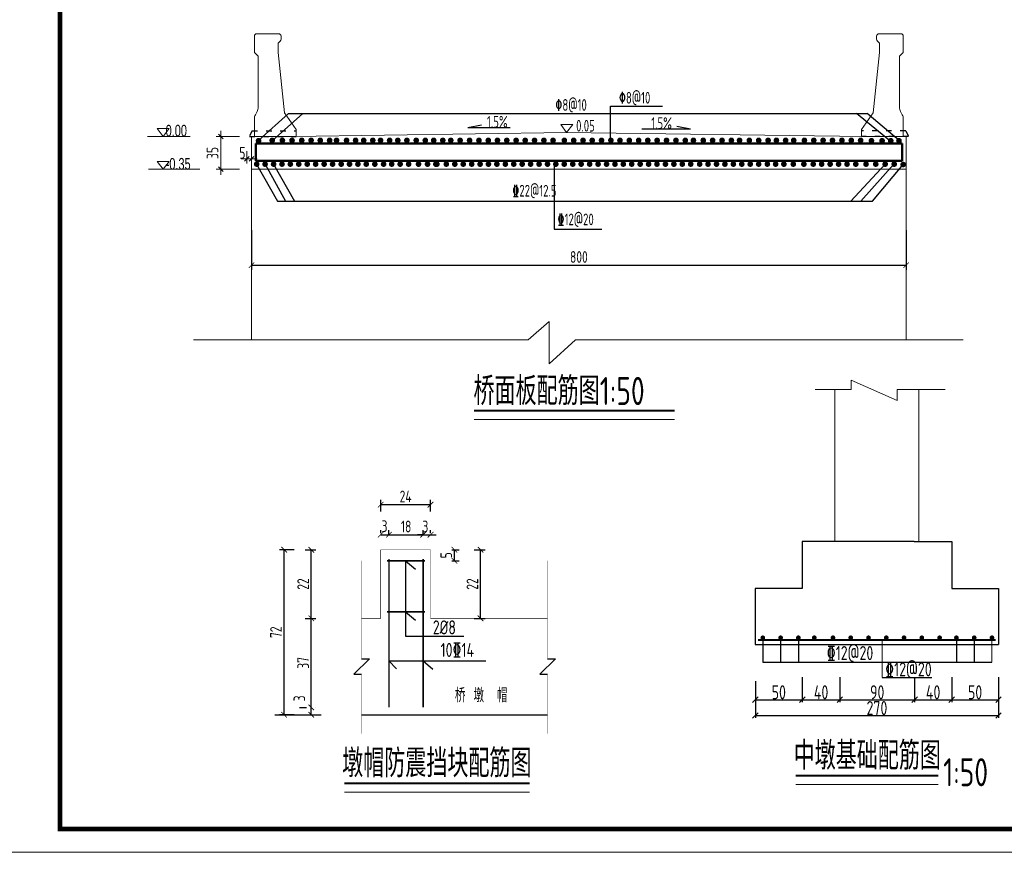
# Model space of a CAD drawing. Header units: inches. Extents: x 112594 to 193184, y 44995 to 116598.
# Tile 12 of 153: x 117763 to 119868, y 50884 to 52665. Entities that reach past the tile are written whole.
import ezdxf

# ---------------------------------------------------------------- set-up
doc = ezdxf.new("R2010")
doc.units = ezdxf.units.IN
doc.header["$MEASUREMENT"] = 0
doc.linetypes.add('ACAD_ISO03W100', pattern=[30, 12, -18])
doc.layers.get('0').update_dxf_attribs({"lineweight": 15})
for name, color, linetype in [('1', 7, 'Continuous'), ('尺寸', 7, 'Continuous'), ('配筋2', 2, 'Continuous')]:
    doc.layers.add(name, color=color, linetype=linetype)
for name, color, linetype, lineweight in [('2CSX', 1, 'Continuous', 40), ('BM1', 7, 'Continuous', 15), ('文字', 7, 'Continuous', 20), ('标准线', 2, 'Continuous', 20), ('细实线', 4, 'Continuous', 25), ('虚线', 2, 'ACAD_ISO03W100', 25), ('轮廓线', 1, 'Continuous', 40), ('配筋1', 1, 'Continuous', 50)]:
    doc.layers.add(name, color=color, linetype=linetype, lineweight=lineweight)
doc.styles.add('HZTXT', font='tssdeng.shx', dxfattribs={"width": 0.75, "bigfont": 'hztxt.shx'})
doc.styles.get("Standard").update_dxf_attribs({"font": 'hztxt_e.shx', "width": 0.7, "bigfont": 'hztxt.shx'})
doc.styles.add('TSSD_Dimension', font='Tssdeng.shx', dxfattribs={"width": 0.7, "bigfont": 'hztxt.shx'})
doc.dimstyles.new('3', dxfattribs={"dimtxt": 25, "dimasz": 12, "dimexe": 10, "dimexo": 30, "dimgap": 5, "dimtad": 1, "dimdec": 0, "dimzin": 0, "dimdsep": 46, "dimtxsty": 'HZTXT', "dimblk": 'ARCHTICK', "dimcen": 0, "dimclrt": 7, "dimazin": 2, "dimtfac": 1, "dimtdec": 0, "dimtix": 1, "dimtmove": 2, "dimatfit": 3, "dimfxl": 250, "dimtolj": 1, "dimtzin": 0, "dimarcsym": 0})
doc.dimstyles.new('6', dxfattribs={"dimtxt": 25, "dimasz": 12, "dimexe": 10, "dimexo": 130, "dimgap": 5, "dimtad": 1, "dimdec": 0, "dimzin": 0, "dimdsep": 46, "dimtxsty": 'HZTXT', "dimblk": 'ARCHTICK', "dimcen": 0, "dimclrt": 7, "dimazin": 2, "dimtfac": 1, "dimtdec": 0, "dimtix": 1, "dimtmove": 2, "dimatfit": 3, "dimfxl": 250, "dimtolj": 1, "dimtzin": 0, "dimarcsym": 0})
doc.dimstyles.new('ISO-25', dxfattribs={"dimtxt": 25, "dimasz": 10, "dimexe": 10, "dimexo": 12, "dimgap": 4, "dimtad": 1, "dimdec": 0, "dimdsep": 46, "dimtxsty": 'HZTXT', "dimblk": 'OBLIQUE', "dimcen": 2.5, "dimdle": 12, "dimclrd": 3, "dimclre": 3, "dimclrt": 3, "dimadec": 0, "dimazin": 0, "dimtfac": 1, "dimtdec": 0, "dimtmove": 2, "dimatfit": 3, "dimfxl": 40, "dimfxlon": 1, "dimarcsym": 0})
doc.dimstyles.new('副本STANDARD', dxfattribs={"dimtxt": 45, "dimasz": 7.5, "dimexe": 5, "dimexo": 2.5, "dimgap": 1, "dimtad": 1, "dimdec": 0, "dimzin": 1, "dimdsep": 46, "dimtxsty": 'HZTXT', "dimblk1": 'OBLIQUE', "dimblk2": 'OBLIQUE', "dimsah": 1, "dimcen": 10, "dimclrd": 4, "dimclre": 4, "dimclrt": 4, "dimadec": 0, "dimazin": 0, "dimtfac": 1, "dimtdec": 0, "dimtmove": 2, "dimatfit": 3, "dimldrblk": 'OBLIQUE', "dimfxl": 1, "dimtolj": 1, "dimtzin": 0, "dimarcsym": 0})

# ---------------------------------------------------------------- blocks, each defined once
blk = doc.blocks.new('_ArchTick')
at = {"color": 0, "linetype": 'ByBlock', "const_width": 0.15}
blk.add_lwpolyline([(-0.5, -0.5), (0.5, 0.5)], dxfattribs=at)
blk = doc.blocks.new('*D698')
at = {"color": 0, "lineweight": -2}
for p, q in [((118686.8, 51531.6), (118702.4, 51531.6)), ((118692.4, 51507.9), (118692.4, 51531.6)), ((118686.8, 51507.9), (118702.4, 51507.9))]:
    blk.add_line(p, q, dxfattribs=at)
at = {"color": 0, "lineweight": -2, "xscale": 12, "yscale": 12, "zscale": 12}
for p, rotation in [((118692.4, 51531.6), 90), ((118692.4, 51507.9), 270)]:
    blk.add_blockref('_ArchTick', p, dxfattribs=dict(at, rotation=rotation))
at = {"color": 7, "insert": (118674.9, 51519.8), "char_height": 25, "attachment_point": 5, "rotation": 90, "style": 'HZTXT'}
blk.add_mtext('\\A1;5', dxfattribs=at)
blk = doc.blocks.new('*D699')
at = {"color": 0, "lineweight": -2}
for p, q in [((118734.9, 51531.6), (118758.3, 51531.6)), ((118748.3, 51384.8), (118748.3, 51531.6)), ((118734.9, 51384.8), (118758.3, 51384.8))]:
    blk.add_line(p, q, dxfattribs=at)
at = {"color": 0, "lineweight": -2, "xscale": 12, "yscale": 12, "zscale": 12}
for p, rotation in [((118748.3, 51531.6), 90), ((118748.3, 51384.8), 270)]:
    blk.add_blockref('_ArchTick', p, dxfattribs=dict(at, rotation=rotation))
at = {"color": 7, "insert": (118730.8, 51458.2), "char_height": 25, "attachment_point": 5, "rotation": 90, "style": 'HZTXT'}
blk.add_mtext('\\A1;22', dxfattribs=at)
blk = doc.blocks.new('*D700')
at = {"color": 0, "lineweight": -2}
for p, q in [((118534.7, 51613.4), (118534.7, 51638.1)), ((118534.7, 51628.1), (118641.4, 51628.1)), ((118641.4, 51613.4), (118641.4, 51638.1))]:
    blk.add_line(p, q, dxfattribs=at)
at = {"color": 0, "lineweight": -2, "xscale": 12, "yscale": 12, "zscale": 12, "rotation": 180}
blk.add_blockref('_ArchTick', (118534.7, 51628.1), dxfattribs=at)
at = {"color": 0, "lineweight": -2, "xscale": 12, "yscale": 12, "zscale": 12}
blk.add_blockref('_ArchTick', (118641.4, 51628.1), dxfattribs=at)
at = {"color": 7, "insert": (118588.1, 51645.6), "char_height": 25, "attachment_point": 5, "style": 'HZTXT'}
blk.add_mtext('\\A1;24', dxfattribs=at)
blk = doc.blocks.new('*D701')
at = {"color": 0, "lineweight": -2}
for p, q in [((118625.6, 51563.8), (118613.6, 51563.8)), ((118625.6, 51565.2), (118625.6, 51573.8)), ((118625.6, 51563.8), (118641.4, 51563.8)), ((118641.4, 51567.2), (118641.4, 51573.8)), ((118641.4, 51563.8), (118653.4, 51563.8))]:
    blk.add_line(p, q, dxfattribs=at)
at = {"color": 0, "lineweight": -2, "xscale": 12, "yscale": 12, "zscale": 12}
blk.add_blockref('_ArchTick', (118625.6, 51563.8), dxfattribs=at)
at = {"color": 0, "lineweight": -2, "xscale": 12, "yscale": 12, "zscale": 12, "rotation": 180}
blk.add_blockref('_ArchTick', (118641.4, 51563.8), dxfattribs=at)
at = {"color": 7, "insert": (118630.3, 51581.3), "char_height": 25, "attachment_point": 5, "style": 'HZTXT'}
blk.add_mtext('\\A1;3', dxfattribs=at)
blk = doc.blocks.new('*D702')
at = {"color": 0, "lineweight": -2}
for p, q in [((118552.5, 51565.2), (118552.5, 51573.8)), ((118552.5, 51563.8), (118625.6, 51563.8)), ((118625.6, 51565.2), (118625.6, 51573.8))]:
    blk.add_line(p, q, dxfattribs=at)
at = {"color": 0, "lineweight": -2, "xscale": 12, "yscale": 12, "zscale": 12, "rotation": 180}
blk.add_blockref('_ArchTick', (118552.5, 51563.8), dxfattribs=at)
at = {"color": 0, "lineweight": -2, "xscale": 12, "yscale": 12, "zscale": 12}
blk.add_blockref('_ArchTick', (118625.6, 51563.8), dxfattribs=at)
at = {"color": 7, "insert": (118589.1, 51581.3), "char_height": 25, "attachment_point": 5, "style": 'HZTXT'}
blk.add_mtext('\\A1;18', dxfattribs=at)
blk = doc.blocks.new('*D703')
at = {"color": 0, "lineweight": -2}
for p, q in [((118534.7, 51567.2), (118534.7, 51573.8)), ((118534.7, 51563.8), (118552.5, 51563.8)), ((118552.5, 51565.2), (118552.5, 51573.8))]:
    blk.add_line(p, q, dxfattribs=at)
at = {"color": 0, "lineweight": -2, "xscale": 12, "yscale": 12, "zscale": 12, "rotation": 180}
blk.add_blockref('_ArchTick', (118534.7, 51563.8), dxfattribs=at)
at = {"color": 0, "lineweight": -2, "xscale": 12, "yscale": 12, "zscale": 12}
blk.add_blockref('_ArchTick', (118552.5, 51563.8), dxfattribs=at)
at = {"color": 7, "insert": (118542.9, 51582.1), "char_height": 25, "attachment_point": 5, "style": 'HZTXT'}
blk.add_mtext('\\A1;3', dxfattribs=at)
blk = doc.blocks.new('*D704')
at = {"color": 0, "lineweight": -2}
for p, q in [((118349.4, 51531.6), (118318.3, 51531.6)), ((118328.3, 51178.6), (118328.3, 51531.6)), ((118349.4, 51178.6), (118318.3, 51178.6))]:
    blk.add_line(p, q, dxfattribs=at)
at = {"color": 0, "lineweight": -2, "xscale": 12, "yscale": 12, "zscale": 12}
for p, rotation in [((118328.3, 51531.6), 90), ((118328.3, 51178.6), 270)]:
    blk.add_blockref('_ArchTick', p, dxfattribs=dict(at, rotation=rotation))
at = {"color": 7, "insert": (118310.8, 51355.1), "char_height": 25, "attachment_point": 5, "rotation": 90, "style": 'HZTXT'}
blk.add_mtext('\\A1;72', dxfattribs=at)
blk = doc.blocks.new('*D705')
at = {"color": 0, "lineweight": -2}
for p, q in [((118361, 51194.4), (118376.3, 51194.4)), ((118386.3, 51178.6), (118386.3, 51194.4)), ((118388, 51178.6), (118396.3, 51178.6))]:
    blk.add_line(p, q, dxfattribs=at)
at = {"color": 0, "lineweight": -2, "xscale": 12, "yscale": 12, "zscale": 12}
for p, rotation in [((118386.3, 51194.4), 90), ((118386.3, 51178.6), 270)]:
    blk.add_blockref('_ArchTick', p, dxfattribs=dict(at, rotation=rotation))
at = {"color": 7, "insert": (118360.8, 51213.6), "char_height": 25, "attachment_point": 5, "rotation": 90, "style": 'HZTXT'}
blk.add_mtext('\\A1;3', dxfattribs=at)
blk = doc.blocks.new('*D706')
at = {"color": 0, "lineweight": -2}
for p, q in [((118372.9, 51531.6), (118396.4, 51531.6)), ((118386.4, 51384.8), (118386.4, 51531.6)), ((118372.9, 51384.8), (118396.4, 51384.8))]:
    blk.add_line(p, q, dxfattribs=at)
at = {"color": 0, "lineweight": -2, "xscale": 12, "yscale": 12, "zscale": 12}
for p, rotation in [((118386.4, 51531.6), 90), ((118386.4, 51384.8), 270)]:
    blk.add_blockref('_ArchTick', p, dxfattribs=dict(at, rotation=rotation))
at = {"color": 7, "insert": (118368.9, 51458.2), "char_height": 25, "attachment_point": 5, "rotation": 90, "style": 'HZTXT'}
blk.add_mtext('\\A1;22', dxfattribs=at)
blk = doc.blocks.new('*D707')
at = {"color": 0, "lineweight": -2}
for p, q in [((118372.9, 51384.8), (118396.4, 51384.8)), ((118386.4, 51194.4), (118386.4, 51384.8)), ((118396.2, 51194.4), (118396.4, 51194.4))]:
    blk.add_line(p, q, dxfattribs=at)
at = {"color": 0, "lineweight": -2, "xscale": 12, "yscale": 12, "zscale": 12}
for p, rotation in [((118386.4, 51384.8), 90), ((118386.4, 51194.4), 270)]:
    blk.add_blockref('_ArchTick', p, dxfattribs=dict(at, rotation=rotation))
at = {"color": 7, "insert": (118368.9, 51289.6), "char_height": 25, "attachment_point": 5, "rotation": 90, "style": 'HZTXT'}
blk.add_mtext('\\A1;37', dxfattribs=at)
blk = doc.blocks.new('_Oblique')
at = {"color": 0, "linetype": 'ByBlock', "lineweight": -2}
blk.add_line((-0.5, -0.5), (0.5, 0.5), dxfattribs=at)
blk = doc.blocks.new('*D728')
at = {"layer": '2CSX', "color": 4, "lineweight": -2}
for p, q in [((119436.3, 51258.9), (119436.3, 51205.7)), ((119516.6, 51258.9), (119516.6, 51205.7)), ((119436.3, 51210.7), (119516.6, 51210.7))]:
    blk.add_line(p, q, dxfattribs=at)
at = {"layer": '2CSX', "color": 4, "lineweight": -2, "xscale": 12, "yscale": 12, "zscale": 12, "rotation": 180}
blk.add_blockref('_Oblique', (119436.3, 51210.7), dxfattribs=at)
at = {"layer": '2CSX', "color": 4, "lineweight": -2, "xscale": 12, "yscale": 12, "zscale": 12}
blk.add_blockref('_Oblique', (119516.6, 51210.7), dxfattribs=at)
at = {"layer": '2CSX', "color": 4, "lineweight": -3, "insert": (119476.5, 51226.7), "char_height": 30, "attachment_point": 5, "style": 'HZTXT'}
blk.add_mtext('\\A1;40', dxfattribs=at)
blk = doc.blocks.new('*D729')
at = {"layer": '2CSX', "color": 4, "lineweight": -2}
for p, q in [((119516.6, 51258.9), (119516.6, 51205.7)), ((119676.3, 51258.9), (119676.3, 51205.7)), ((119516.6, 51210.7), (119676.3, 51210.7))]:
    blk.add_line(p, q, dxfattribs=at)
at = {"layer": '2CSX', "color": 4, "lineweight": -2, "xscale": 12, "yscale": 12, "zscale": 12, "rotation": 180}
blk.add_blockref('_Oblique', (119516.6, 51210.7), dxfattribs=at)
at = {"layer": '2CSX', "color": 4, "lineweight": -2, "xscale": 12, "yscale": 12, "zscale": 12}
blk.add_blockref('_Oblique', (119676.3, 51210.7), dxfattribs=at)
at = {"layer": '2CSX', "color": 4, "lineweight": -3, "insert": (119596.5, 51226.7), "char_height": 30, "attachment_point": 5, "style": 'HZTXT'}
blk.add_mtext('\\A1;90', dxfattribs=at)
blk = doc.blocks.new('*D730')
at = {"layer": '2CSX', "color": 4, "lineweight": -2}
for p, q in [((119676.3, 51258.9), (119676.3, 51205.7)), ((119755.8, 51258.9), (119755.8, 51205.7)), ((119676.3, 51210.7), (119755.8, 51210.7))]:
    blk.add_line(p, q, dxfattribs=at)
at = {"layer": '2CSX', "color": 4, "lineweight": -2, "xscale": 12, "yscale": 12, "zscale": 12, "rotation": 180}
blk.add_blockref('_Oblique', (119676.3, 51210.7), dxfattribs=at)
at = {"layer": '2CSX', "color": 4, "lineweight": -2, "xscale": 12, "yscale": 12, "zscale": 12}
blk.add_blockref('_Oblique', (119755.8, 51210.7), dxfattribs=at)
at = {"layer": '2CSX', "color": 4, "lineweight": -3, "insert": (119716.1, 51226.7), "char_height": 30, "attachment_point": 5, "style": 'HZTXT'}
blk.add_mtext('\\A1;40', dxfattribs=at)
blk = doc.blocks.new('*D731')
at = {"layer": '2CSX', "color": 4, "lineweight": -2}
for p, q in [((119755.8, 51258.9), (119755.8, 51205.7)), ((119855.8, 51258.9), (119855.8, 51205.7)), ((119755.8, 51210.7), (119855.8, 51210.7))]:
    blk.add_line(p, q, dxfattribs=at)
at = {"layer": '2CSX', "color": 4, "lineweight": -2, "xscale": 12, "yscale": 12, "zscale": 12, "rotation": 180}
blk.add_blockref('_Oblique', (119755.8, 51210.7), dxfattribs=at)
at = {"layer": '2CSX', "color": 4, "lineweight": -2, "xscale": 12, "yscale": 12, "zscale": 12}
blk.add_blockref('_Oblique', (119855.8, 51210.7), dxfattribs=at)
at = {"layer": '2CSX', "color": 4, "lineweight": -3, "insert": (119805.8, 51226.7), "char_height": 30, "attachment_point": 5, "style": 'HZTXT'}
blk.add_mtext('\\A1;50', dxfattribs=at)
blk = doc.blocks.new('*D732')
at = {"layer": '2CSX', "color": 4, "lineweight": -2}
for p, q in [((119336.1, 51250.6), (119336.1, 51205.7)), ((119436.1, 51250.6), (119436.1, 51205.7)), ((119336.1, 51210.7), (119436.1, 51210.7))]:
    blk.add_line(p, q, dxfattribs=at)
at = {"layer": '2CSX', "color": 4, "lineweight": -2, "xscale": 12, "yscale": 12, "zscale": 12, "rotation": 180}
blk.add_blockref('_Oblique', (119336.1, 51210.7), dxfattribs=at)
at = {"layer": '2CSX', "color": 4, "lineweight": -2, "xscale": 12, "yscale": 12, "zscale": 12}
blk.add_blockref('_Oblique', (119436.1, 51210.7), dxfattribs=at)
at = {"layer": '2CSX', "color": 4, "lineweight": -3, "insert": (119386.1, 51226.7), "char_height": 30, "attachment_point": 5, "style": 'HZTXT'}
blk.add_mtext('\\A1;50', dxfattribs=at)
blk = doc.blocks.new('*D733')
at = {"layer": '2CSX', "color": 4, "lineweight": -2}
for p, q in [((119336.1, 51216.8), (119336.1, 51172)), ((119855.8, 51223.6), (119855.8, 51172)), ((119336.1, 51177), (119855.8, 51177))]:
    blk.add_line(p, q, dxfattribs=at)
at = {"layer": '2CSX', "color": 4, "lineweight": -2, "xscale": 12, "yscale": 12, "zscale": 12, "rotation": 180}
blk.add_blockref('_Oblique', (119336.1, 51177), dxfattribs=at)
at = {"layer": '2CSX', "color": 4, "lineweight": -2, "xscale": 12, "yscale": 12, "zscale": 12}
blk.add_blockref('_Oblique', (119855.8, 51177), dxfattribs=at)
at = {"layer": '2CSX', "color": 4, "lineweight": -3, "insert": (119595.9, 51193), "char_height": 30, "attachment_point": 5, "style": 'HZTXT'}
blk.add_mtext('\\A1;270', dxfattribs=at)
blk = doc.blocks.new('*D788')
at = {"color": 0, "lineweight": -2}
for p, q in [((118258.5, 52215.3), (118258.5, 52130.3)), ((119658.5, 52215.3), (119658.5, 52130.3)), ((118258.5, 52140.3), (119658.5, 52140.3))]:
    blk.add_line(p, q, dxfattribs=at)
at = {"color": 0, "lineweight": -2, "xscale": 12, "yscale": 12, "zscale": 12, "rotation": 180}
blk.add_blockref('_ArchTick', (118258.5, 52140.3), dxfattribs=at)
at = {"color": 0, "lineweight": -2, "xscale": 12, "yscale": 12, "zscale": 12}
blk.add_blockref('_ArchTick', (119658.5, 52140.3), dxfattribs=at)
at = {"color": 7, "insert": (118958.5, 52157.8), "char_height": 25, "attachment_point": 5, "style": 'HZTXT'}
blk.add_mtext('\\A1;800', dxfattribs=at)
blk = doc.blocks.new('*D777')
at = {"layer": '细实线', "color": 3, "lineweight": 15}
for p, q in [((118248.5, 52384.3), (118248.5, 52357.8)), ((118258.5, 52384.3), (118258.5, 52357.8)), ((118236.5, 52367.8), (118270.5, 52367.8))]:
    blk.add_line(p, q, dxfattribs=at)
at = {"layer": '细实线', "color": 3, "lineweight": 15, "xscale": 10, "yscale": 10, "zscale": 10, "rotation": 180}
blk.add_blockref('_Oblique', (118248.5, 52367.8), dxfattribs=at)
at = {"layer": '细实线', "color": 3, "lineweight": 15, "xscale": 10, "yscale": 10, "zscale": 10}
blk.add_blockref('_Oblique', (118258.5, 52367.8), dxfattribs=at)
at = {"layer": '细实线', "color": 3, "insert": (118238.9, 52380.6), "char_height": 25, "attachment_point": 5, "style": 'HZTXT'}
blk.add_mtext('5', dxfattribs=at)
blk = doc.blocks.new('*D778')
at = {"layer": '细实线', "color": 3, "lineweight": 15}
for p, q in [((118192.6, 52427.3), (118192.6, 52333.3)), ((118232.6, 52415.3), (118182.6, 52415.3)), ((118232.6, 52345.3), (118182.6, 52345.3))]:
    blk.add_line(p, q, dxfattribs=at)
at = {"layer": '细实线', "color": 3, "lineweight": 15, "xscale": 10, "yscale": 10, "zscale": 10}
for p, rotation in [((118192.6, 52415.3), 90), ((118192.6, 52345.3), 270)]:
    blk.add_blockref('_Oblique', p, dxfattribs=dict(at, rotation=rotation))
at = {"layer": '细实线', "color": 3, "insert": (118175.1, 52380.3), "char_height": 25, "attachment_point": 5, "rotation": 90, "style": 'HZTXT'}
blk.add_mtext('35', dxfattribs=at)
blk = doc.blocks.new('三角形')
at = {"layer": '轮廓线', "color": 0, "lineweight": 20}
for p, q in [((24441.9, 199232.1), (24477.5, 199232.1)), ((24459.3, 199208.6), (24441.9, 199232.1)), ((24477.5, 199232.1), (24459.3, 199208.6))]:
    blk.add_line(p, q, dxfattribs=at)

msp = doc.modelspace()

# ---------------------------------------------------------------- hatches: boundary and pattern name
at = {"layer": '配筋1'}
for points in [[(118279.65589, 52406.42451, 1), (118267.48519, 52406.42451, 1)], [(118308.81798, 52407.2709, 1), (118296.64729, 52407.2709, 1)], [(118330.55376, 52407.2709, 1), (118318.38306, 52407.2709, 1)], [(118351.2336, 52407.2709, 1), (118339.06291, 52407.2709, 1)], [(118372.02623, 52407.2709, 1), (118359.85554, 52407.2709, 1)], [(118392.02623, 52407.2709, 1), (118379.85554, 52407.2709, 1)], [(118411.57163, 52407.2709, 1), (118399.40093, 52407.2709, 1)], [(118431.57163, 52407.2709, 1), (118419.40093, 52407.2709, 1)], [(118446.36833, 52407.2709, 1), (118434.19763, 52407.2709, 1)], [(118467.76099, 52407.2709, 1), (118455.59029, 52407.2709, 1)], [(118487.1486, 52407.2709, 1), (118474.97791, 52407.2709, 1)], [(118504.49966, 52407.2709, 1), (118492.32897, 52407.2709, 1)], [(118523.88728, 52407.2709, 1), (118511.71658, 52407.2709, 1)], [(118540.54942, 52407.2709, 1), (118528.37873, 52407.2709, 1)], [(118559.93704, 52407.2709, 1), (118547.76634, 52407.2709, 1)], [(118577.40536, 52407.2709, 1), (118565.23466, 52407.2709, 1)], [(118596.79297, 52407.2709, 1), (118584.62228, 52407.2709, 1)], [(118616.80069, 52407.2709, 1), (118604.62999, 52407.2709, 1)], [(118636.1883, 52407.2709, 1), (118624.01761, 52407.2709, 1)], [(118654.22828, 52407.2709, 1), (118642.05759, 52407.2709, 1)], [(118673.6159, 52407.2709, 1), (118661.4452, 52407.2709, 1)], [(118690.70816, 52407.2709, 1), (118678.53747, 52407.2709, 1)], [(118710.70816, 52407.2709, 1), (118698.53747, 52407.2709, 1)], [(118730.90109, 52407.2709, 1), (118718.7304, 52407.2709, 1)], [(118750.90109, 52407.2709, 1), (118738.7304, 52407.2709, 1)], [(118770.90109, 52407.2709, 1), (118758.7304, 52407.2709, 1)], [(118790.44648, 52407.2709, 1), (118778.27579, 52407.2709, 1)], [(118810.44648, 52407.2709, 1), (118798.27579, 52407.2709, 1)], [(118830.44648, 52407.2709, 1), (118818.27579, 52407.2709, 1)], [(118849.8341, 52407.2709, 1), (118837.6634, 52407.2709, 1)], [(118869.8341, 52407.2709, 1), (118857.6634, 52407.2709, 1)], [(118889.8341, 52407.2709, 1), (118877.6634, 52407.2709, 1)], [(118909.37949, 52407.2709, 1), (118897.2088, 52407.2709, 1)], [(118933.52915, 52407.2709, 1), (118921.35846, 52407.2709, 1)], [(118953.52915, 52407.2709, 1), (118941.35846, 52407.2709, 1)], [(118973.52915, 52407.2709, 1), (118961.35846, 52407.2709, 1)], [(118993.07454, 52407.2709, 1), (118980.90385, 52407.2709, 1)], [(119013.07454, 52407.2709, 1), (119000.90385, 52407.2709, 1)], [(119033.07454, 52407.2709, 1), (119020.90385, 52407.2709, 1)], [(119052.46216, 52407.2709, 1), (119040.29146, 52407.2709, 1)], [(119072.46216, 52407.2709, 1), (119060.29146, 52407.2709, 1)], [(119092.46216, 52407.2709, 1), (119080.29146, 52407.2709, 1)], [(119112.00755, 52407.2709, 1), (119099.83686, 52407.2709, 1)], [(119132.00755, 52407.2709, 1), (119119.83686, 52407.2709, 1)], [(119152.00755, 52407.2709, 1), (119139.83686, 52407.2709, 1)], [(119172.20048, 52407.2709, 1), (119160.02978, 52407.2709, 1)], [(119192.20048, 52407.2709, 1), (119180.02978, 52407.2709, 1)], [(119209.55443, 52407.2709, 1), (119197.38373, 52407.2709, 1)], [(119230.57665, 52407.2709, 1), (119218.40596, 52407.2709, 1)], [(119250.57665, 52407.2709, 1), (119238.40596, 52407.2709, 1)], [(119270.76958, 52407.2709, 1), (119258.59888, 52407.2709, 1)], [(119290.76958, 52407.2709, 1), (119278.59888, 52407.2709, 1)], [(119308.12353, 52407.2709, 1), (119295.95283, 52407.2709, 1)], [(119329.14331, 52407.2709, 1), (119316.97262, 52407.2709, 1)], [(119349.14331, 52407.2709, 1), (119336.97262, 52407.2709, 1)], [(119369.33624, 52407.2709, 1), (119357.16554, 52407.2709, 1)], [(119387.02936, 52407.2709, 1), (119374.85867, 52407.2709, 1)], [(119406.67958, 52407.2709, 1), (119394.50889, 52407.2709, 1)], [(119424.03353, 52407.2709, 1), (119411.86284, 52407.2709, 1)], [(119446.89777, 52407.2709, 1), (119434.72708, 52407.2709, 1)], [(119466.89777, 52407.2709, 1), (119454.72708, 52407.2709, 1)], [(119486.89777, 52407.2709, 1), (119474.72708, 52407.2709, 1)], [(119506.89777, 52407.2709, 1), (119494.72708, 52407.2709, 1)], [(119527.0907, 52407.2709, 1), (119514.92, 52407.2709, 1)], [(119547.0907, 52407.2709, 1), (119534.92, 52407.2709, 1)], [(119567.0907, 52407.2709, 1), (119554.92, 52407.2709, 1)], [(119590.27222, 52406.42451, 1), (119578.10152, 52406.42451, 1)], [(119613.04299, 52406.42451, 1), (119600.87229, 52406.42451, 1)], [(119631.60183, 52406.42451, 1), (119619.43113, 52406.42451, 1)], [(119649.11392, 52406.42451, 1), (119636.94323, 52406.42451, 1)], [(118275.65589, 52356.39702, 1), (118263.48519, 52356.39702, 1)], [(118293.65589, 52356.39702, 1), (118281.48519, 52356.39702, 1)], [(118311.79033, 52356.39702, 1), (118299.61964, 52356.39702, 1)], [(118329.79033, 52356.39702, 1), (118317.61964, 52356.39702, 1)], [(118347.59632, 52356.39702, 1), (118335.42562, 52356.39702, 1)], [(118365.59632, 52356.39702, 1), (118353.42562, 52356.39702, 1)], [(118383.73076, 52356.39702, 1), (118371.56007, 52356.39702, 1)], [(118401.73076, 52356.39702, 1), (118389.56007, 52356.39702, 1)], [(118419.91684, 52356.39702, 1), (118407.74614, 52356.39702, 1)], [(118437.91684, 52356.39702, 1), (118425.74614, 52356.39702, 1)], [(118456.38281, 52356.39702, 1), (118444.21211, 52356.39702, 1)], [(118474.20518, 52356.39702, 1), (118462.03448, 52356.39702, 1)], [(118492.11494, 52356.39702, 1), (118479.94424, 52356.39702, 1)], [(118509.95885, 52356.39702, 1), (118497.78815, 52356.39702, 1)], [(118528.31366, 52356.39702, 1), (118516.14296, 52356.39702, 1)], [(118547.03182, 52356.39702, 1), (118534.86113, 52356.39702, 1)], [(118564.38537, 52356.39702, 1), (118552.21467, 52356.39702, 1)], [(118582.44266, 52356.39702, 1), (118570.27197, 52356.39702, 1)], [(118600.57494, 52356.39702, 1), (118588.40425, 52356.39702, 1)], [(118621.7313, 52356.39702, 1), (118609.56061, 52356.39702, 1)], [(118640.97581, 52356.39702, 1), (118628.80511, 52356.39702, 1)], [(118658.70794, 52356.39702, 1), (118646.53724, 52356.39702, 1)], [(118661.01511, 52356.39702, 1), (118648.84441, 52356.39702, 1)], [(118681.12143, 52356.39702, 1), (118668.95074, 52356.39702, 1)], [(118699.30751, 52356.39702, 1), (118687.13681, 52356.39702, 1)], [(118717.30751, 52356.39702, 1), (118705.13681, 52356.39702, 1)], [(118735.44195, 52356.39702, 1), (118723.27126, 52356.39702, 1)], [(118753.44195, 52356.39702, 1), (118741.27126, 52356.39702, 1)], [(118771.24793, 52356.39702, 1), (118759.07724, 52356.39702, 1)], [(118789.24793, 52356.39702, 1), (118777.07724, 52356.39702, 1)], [(118807.38238, 52356.39702, 1), (118795.21168, 52356.39702, 1)], [(118825.38238, 52356.39702, 1), (118813.21168, 52356.39702, 1)], [(118843.39901, 52356.39702, 1), (118831.22831, 52356.39702, 1)], [(118861.39901, 52356.39702, 1), (118849.22831, 52356.39702, 1)], [(118879.53345, 52356.39702, 1), (118867.36276, 52356.39702, 1)], [(118897.53345, 52356.39702, 1), (118885.36276, 52356.39702, 1)], [(118915.33943, 52356.39702, 1), (118903.16874, 52356.39702, 1)], [(118933.33943, 52356.39702, 1), (118921.16874, 52356.39702, 1)], [(118951.47388, 52356.39702, 1), (118939.30318, 52356.39702, 1)], [(118969.47388, 52356.39702, 1), (118957.30318, 52356.39702, 1)], [(118987.65995, 52356.39702, 1), (118975.48926, 52356.39702, 1)], [(119005.65995, 52356.39702, 1), (118993.48926, 52356.39702, 1)], [(119023.7944, 52356.39702, 1), (119011.6237, 52356.39702, 1)], [(119041.7944, 52356.39702, 1), (119029.6237, 52356.39702, 1)], [(119059.60038, 52356.39702, 1), (119047.42969, 52356.39702, 1)], [(119077.60038, 52356.39702, 1), (119065.42969, 52356.39702, 1)], [(119095.73483, 52356.39702, 1), (119083.56413, 52356.39702, 1)], [(119113.73483, 52356.39702, 1), (119101.56413, 52356.39702, 1)], [(119131.62124, 52356.39702, 1), (119119.45055, 52356.39702, 1)], [(119149.75569, 52356.39702, 1), (119137.58499, 52356.39702, 1)], [(119167.75569, 52356.39702, 1), (119155.58499, 52356.39702, 1)], [(119185.77232, 52356.39702, 1), (119173.60162, 52356.39702, 1)], [(119203.77232, 52356.39702, 1), (119191.60162, 52356.39702, 1)], [(119222.92358, 52356.39702, 1), (119210.75289, 52356.39702, 1)], [(119240.81, 52356.39702, 1), (119228.6393, 52356.39702, 1)], [(119258.94444, 52356.39702, 1), (119246.77375, 52356.39702, 1)], [(119276.94444, 52356.39702, 1), (119264.77375, 52356.39702, 1)], [(119294.96107, 52356.39702, 1), (119282.79038, 52356.39702, 1)], [(119312.96107, 52356.39702, 1), (119300.79038, 52356.39702, 1)], [(119331.07891, 52356.39702, 1), (119318.90822, 52356.39702, 1)], [(119349.07891, 52356.39702, 1), (119336.90822, 52356.39702, 1)], [(119367.63307, 52356.39702, 1), (119355.46237, 52356.39702, 1)], [(119385.32619, 52356.39702, 1), (119373.15549, 52356.39702, 1)], [(119402.97641, 52356.39702, 1), (119390.80572, 52356.39702, 1)], [(119423.11813, 52356.39702, 1), (119410.94744, 52356.39702, 1)], [(119445.73268, 52356.39702, 1), (119433.56198, 52356.39702, 1)], [(119465.73268, 52356.39702, 1), (119453.56198, 52356.39702, 1)], [(119483.73268, 52356.39702, 1), (119471.56198, 52356.39702, 1)], [(119501.91875, 52356.39702, 1), (119489.74806, 52356.39702, 1)], [(119519.91875, 52356.39702, 1), (119507.74806, 52356.39702, 1)], [(119538.0532, 52356.39702, 1), (119525.8825, 52356.39702, 1)], [(119556.74761, 52356.39702, 1), (119544.57692, 52356.39702, 1)], [(119578.62094, 52356.39702, 1), (119566.45025, 52356.39702, 1)], [(119599.39869, 52356.39702, 1), (119587.228, 52356.39702, 1)], [(119619.61638, 52356.39702, 1), (119607.44568, 52356.39702, 1)], [(119638.90608, 52356.39702, 1), (119626.73538, 52356.39702, 1)], [(119658.14046, 52355.62307, 1), (119645.96976, 52355.62307, 1)]]:
    msp.add_hatch(color=256, dxfattribs=at).paths.add_polyline_path(points)

# ---------------------------------------------------------------- linework, layer by layer
at = {"lineweight": -3}
for p, q in [((118720.84695, 52434.90033), (118750.5366, 52440.70464)), ((118720.84695, 52434.90033), (118811.75787, 52434.90033)), ((119197.56785, 52431.19374), (119093.44763, 52431.19374)), ((119197.56785, 52431.19374), (119167.8782, 52436.99806))]:
    msp.add_line(p, q, dxfattribs=at)
for p, q in [((118127.29584, 52415.31169), (118036.36814, 52415.31169)), ((118258.48518, 52339.31166), (118258.48518, 52415.31166)), ((118258.48518, 52415.31166), (118348.48518, 52415.31166)), ((118348.48518, 52415.31166), (118932.41334, 52424.10688)), ((118932.41334, 52424.10688), (119568.48518, 52415.31166)), ((119658.48518, 52339.31166), (119658.48518, 52415.31166)), ((118147.67546, 52345.31169), (118037.88413, 52345.31169)), ((118258.48518, 52345.31166), (119658.48518, 52345.31166)), ((118258.48518, 52345.31166), (118258.48518, 52072.8158)), ((119658.48518, 52345.31166), (119658.48518, 51980.31292)), ((118258.48518, 52072.8158), (118258.48518, 51980.31292)), ((118895.00218, 52019.50209), (118849.8447, 51980.31292)), ((118895.00218, 51929.25774), (118895.00218, 52019.50209)), ((118849.8447, 51980.31292), (118134.78086, 51980.31292)), ((118951.44899, 51980.31292), (118895.00218, 51929.25774)), ((119658.48518, 51980.31292), (118951.44899, 51980.31292)), ((119658.48518, 51980.31292), (119780.09321, 51980.31292)), ((119505.76152, 51548.92471), (119505.76152, 51874.40723)), ((119685.76152, 51548.92471), (119685.76152, 51874.40723)), ((118734.76659, 51809.87593), (119037.16732, 51809.87593)), ((119037.16732, 51809.87593), (119163.30166, 51809.87593)), ((119606.79578, 51338.92471), (119606.79578, 51258.20562)), ((119841.87228, 51343.33262), (119841.87228, 51290.78742)), ((121924.19669, 50884.42499), (113438.54004, 50884.42499))]:
    msp.add_line(p, q)
at = {"ltscale": 2}
for p, q in [((119540.79965, 51874.40723), (119540.79965, 51894.16604)), ((119639.4532, 51850.69664), (119540.79965, 51894.16604)), ((119540.79965, 51874.40723), (119464.13119, 51874.40723)), ((119639.4532, 51874.40723), (119639.4532, 51850.69664)), ((119639.4532, 51874.40723), (119741.68345, 51874.40723)), ((119422.54117, 51029.13314), (119726.87725, 51029.13314)), ((118457.16745, 51012.95679), (118852.66159, 51012.95679))]:
    msp.add_line(p, q, dxfattribs=at)
for points in [[(118316.09115, 52635.35659, -0.4142135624), (118321.69115, 52629.75659), (118321.69115, 52629.35659), (118321.69115, 52623.67619, -0.1989123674), (118320.05095, 52619.71639), (118315.69115, 52615.35659), (118315.69115, 52595.35659), (118329.29115, 52466.35659), (118354.29115, 52430.35659), (118354.29115, 52415.35659), (118264.69115, 52415.35659), (118264.69115, 52452.63524, -0.1164338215), (118266.8026, 52461.57951), (118270.57969, 52469.13368, 0.1164338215), (118272.69115, 52478.07795), (118272.69115, 52587.35659), (118264.69115, 52595.35659), (118264.69115, 52630.35659, -0.4142135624), (118269.69115, 52635.35659)], [(119600.87922, 52635.35659, 0.4142135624), (119595.27922, 52629.75659), (119595.27922, 52629.35659), (119595.27922, 52623.67619, 0.1989123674), (119596.91942, 52619.71639), (119601.27922, 52615.35659), (119601.27922, 52595.35659), (119587.67922, 52466.35659), (119562.67922, 52430.35659), (119562.67922, 52415.35659), (119652.27922, 52415.35659), (119652.27922, 52452.63524, 0.1164338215), (119650.16776, 52461.57951), (119646.39067, 52469.13368, -0.1164338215), (119644.27922, 52478.07795), (119644.27922, 52587.35659), (119652.27922, 52595.35659), (119652.27922, 52630.35659, 0.4142135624), (119647.27922, 52635.35659)]]:
    msp.add_lwpolyline(points, format="xyb", close=True)
at = {"layer": '1', "linetype": 'Continuous', "ltscale": 2}
msp.add_line((118308.5372, 51178.62136), (118407.3747, 51178.62136), dxfattribs=at)
at = {"layer": 'BM1', "color": 0, "linetype": 'Continuous', "const_width": 9.99898}
msp.add_lwpolyline([(117849.21247, 50934.41989), (117849.21247, 53804.42706), (121874.20179, 53804.42706), (121874.20179, 50934.41989)], close=True, dxfattribs=at)
at = {"layer": 'BM1', "linetype": 'Continuous', "const_width": 3.51803}
for points in [[(118548.53924, 51507.90688), (118629.56274, 51507.90688)], [(118552.49274, 51511.86038), (118552.49274, 51194.43536)], [(118625.60924, 51511.86038), (118625.60924, 51194.43536)], [(118548.53924, 51398.82203), (118629.56274, 51398.82203)]]:
    msp.add_lwpolyline(points, dxfattribs=at)
at = {"layer": '尺寸', "ltscale": 2}
for p, q in [((119435.76152, 51548.92471), (119435.76152, 51448.92471)), ((119675.75893, 51548.92471), (119435.76152, 51548.92471)), ((119675.75893, 51548.92471), (119755.75893, 51548.92471)), ((119755.75893, 51548.92471), (119755.75893, 51448.92471)), ((118588.05099, 51507.90688), (118588.05099, 51346.5119)), ((118588.05099, 51507.90688), (118608.93721, 51489.75658)), ((119435.76152, 51448.92471), (119335.76152, 51448.92471)), ((119335.76152, 51448.92471), (119335.76152, 51328.92471)), ((119755.75893, 51448.92471), (119855.75893, 51448.92471)), ((119855.75893, 51448.92471), (119855.75893, 51328.92471)), ((118588.05099, 51398.82203), (118608.93721, 51380.67173)), ((118588.05099, 51346.5119), (118712.8609, 51346.5119)), ((119351.87228, 51340.83262), (119351.87228, 51290.78742)), ((119389.87228, 51343.33262), (119389.87228, 51290.78742)), ((119427.87228, 51343.33262), (119427.87228, 51290.78742)), ((119765.87228, 51343.33262), (119765.87228, 51290.78742)), ((119803.87228, 51343.33262), (119803.87228, 51290.78742)), ((119335.76152, 51328.92471), (119855.75893, 51328.92471)), ((118552.49274, 51294.13886), (118759.44651, 51294.13886)), ((118552.49274, 51294.13886), (118568.52757, 51276.71487)), ((118625.60924, 51294.13886), (118646.49546, 51275.98856)), ((119351.87228, 51290.78742), (119841.87228, 51290.78742)), ((119606.79578, 51258.20562), (119713.60729, 51258.20562))]:
    msp.add_line(p, q, dxfattribs=at)
at = {"layer": '细实线'}
for p, q in [((118510.66344, 51297.98388), (118477.06393, 51265.31749)), ((118493.48673, 51297.98388), (118510.66344, 51297.98388)), ((118908.65932, 51297.98388), (118875.05981, 51265.31749)), ((118891.48261, 51297.98388), (118908.65932, 51297.98388)), ((118477.06393, 51265.31749), (118493.48673, 51265.31749)), ((118875.05981, 51265.31749), (118891.48261, 51265.31749)), ((118493.48673, 51178.62136), (118891.48261, 51178.62136))]:
    msp.add_line(p, q, dxfattribs=at)
at = {"layer": '细实线', "const_width": 0.89441}
for points in [[(118493.48673, 51384.83688), (118534.67874, 51384.83688), (118534.67874, 51531.62788), (118641.42324, 51531.62788), (118641.42324, 51384.83688)], [(118891.48261, 51384.83688), (118641.42324, 51384.83688), (118641.42324, 51531.62788), (118534.67874, 51531.62788), (118534.67874, 51384.83688)], [(118493.48673, 51507.90688), (118493.48673, 51297.98388)], [(118891.48261, 51507.90688), (118891.48261, 51297.98388)], [(118493.48673, 51265.31749), (118493.48673, 51137.98529)], [(118891.48261, 51265.31749), (118891.48261, 51137.98529)]]:
    msp.add_lwpolyline(points, dxfattribs=at)
at = {"layer": '虚线'}
for p, q in [((118259.63534, 52427.56498), (118253.86466, 52415.30949)), ((118259.63534, 52427.56498), (118354.29115, 52427.56498)), ((119657.33503, 52427.56498), (119562.67922, 52427.56498)), ((119657.33503, 52427.56498), (119663.10571, 52415.30949)), ((118253.86466, 52415.30949), (118354.29115, 52415.48584)), ((119663.10571, 52415.30949), (119562.67922, 52415.48584))]:
    msp.add_line(p, q, dxfattribs=at)
at = {"layer": '轮廓线'}
for p, q in [((118734.76659, 51829.14799), (119037.16732, 51829.14799)), ((119037.16732, 51829.14799), (119163.30166, 51829.14799))]:
    msp.add_line(p, q, dxfattribs=at)
at = {"layer": '轮廓线', "ltscale": 2}
for p, q in [((119341.65746, 51338.92471), (119849.49743, 51338.92471)), ((119422.54117, 51048.40521), (119726.87725, 51048.40521)), ((118457.16745, 51032.22886), (118852.66159, 51032.22886))]:
    msp.add_line(p, q, dxfattribs=at)
at = {"layer": '轮廓线', "const_width": 5}
for points in [[(119349.37228, 51343.33262, 1), (119354.37228, 51343.33262, 1)], [(119387.37228, 51343.33262, 1), (119392.37228, 51343.33262, 1)], [(119425.37228, 51343.33262, 1), (119430.37228, 51343.33262, 1)], [(119459.37228, 51343.33262, 1), (119464.37228, 51343.33262, 1)], [(119499.37228, 51343.33262, 1), (119504.37228, 51343.33262, 1)], [(119537.37228, 51343.33262, 1), (119542.37228, 51343.33262, 1)], [(119575.37228, 51343.33262, 1), (119580.37228, 51343.33262, 1)], [(119613.37228, 51343.33262, 1), (119618.37228, 51343.33262, 1)], [(119651.37228, 51343.33262, 1), (119656.37228, 51343.33262, 1)], [(119689.37228, 51343.33262, 1), (119694.37228, 51343.33262, 1)], [(119727.37228, 51343.33262, 1), (119732.37228, 51343.33262, 1)], [(119763.37228, 51343.33262, 1), (119768.37228, 51343.33262, 1)], [(119801.37228, 51343.33262, 1), (119806.37228, 51343.33262, 1)], [(119839.37228, 51343.33262, 1), (119844.37228, 51343.33262, 1)]]:
    msp.add_lwpolyline(points, format="xyb", close=True, dxfattribs=at)
at = {"layer": '配筋1'}
for p, q in [((118267.48518, 52400.33915), (118267.48518, 52363.29017)), ((118267.48518, 52400.33915), (118267.48518, 52395.33915)), ((118267.48518, 52400.33915), (119649.48518, 52400.33915)), ((119649.48518, 52400.33915), (119649.48518, 52363.29017)), ((118267.48518, 52363.29017), (119649.48518, 52363.29017))]:
    msp.add_line(p, q, dxfattribs=at)
at = {"layer": '配筋2'}
for p, q in [((119026.4755, 52400.33915), (119026.4755, 52480.6322)), ((119026.4755, 52480.6322), (119137.3037, 52480.6322)), ((118273.82729, 52407.76846), (118337.75157, 52464.76356)), ((118303.42295, 52407.13917), (118367.97699, 52464.76356)), ((118337.75157, 52464.76356), (119575.22482, 52464.76356)), ((119623.04398, 52406.95983), (119552.40915, 52464.76356)), ((119643.35934, 52407.27215), (119575.22482, 52464.76356)), ((118905.71932, 52363.29017), (118905.71932, 52217.27865)), ((118268.86064, 52356.35766), (118314.2866, 52277.43576)), ((118287.60121, 52356.23087), (118331.49922, 52277.43576)), ((118305.56621, 52356.67916), (118350.21071, 52277.43576)), ((119613.61395, 52356.07314), (119540.00655, 52277.43576)), ((119632.27005, 52356.446), (119561.51725, 52277.43576)), ((119586.62793, 52277.43576), (119652.41876, 52356.07314)), ((118314.2866, 52277.43576), (119586.62793, 52277.43576)), ((118905.71932, 52217.27865), (119007.82602, 52217.27865))]:
    msp.add_line(p, q, dxfattribs=at)

# ---------------------------------------------------------------- block references
at = {"xscale": 0.7200000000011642, "yscale": 0.7200000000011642, "zscale": 0.7200000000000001}
for p in [(100458.72964, -91014.84591), (101321.71553, -91006.05071), (100458.72964, -91084.84591)]:
    msp.add_blockref('三角形', p, dxfattribs=at)

# ---------------------------------------------------------------- texts
at = {"width": 0.7}
for s, p in [('0.00', (118074.88909, 52415.57818)), ('-0.35', (118075.02764, 52344.51036))]:
    msp.add_text(s, height=25, dxfattribs=at).set_placement(p)
at = {"layer": '文字', "style": 'HZTXT', "width": 0.75}
for s, height, p in [('桥面板配筋图1:50', 60, (118733.106, 51841.1393)), ('%%13312@20', 30, (119488.50991, 51295.6333)), ('%%13312@20', 30, (119613.42632, 51260.81374)), ('中墩基础配筋图', 60, (119417.69261, 51061.1761)), ('墩帽防震挡块配筋图', 60, (118452.31888, 51044.99976)), ('1:50', 60, (119737.47227, 51025.70273))]:
    msp.add_text(s, height=height, dxfattribs=at).set_placement(p)
at = {"layer": '文字', "ltscale": 0.5, "style": 'HZTXT', "width": 0.75}
for s, p in [('2%%C8', (118646.19476, 51350.57152)), ('10%%13314', (118662.87477, 51302.24885)), ('桥', (118693.47964, 51205.42752)), ('墩', (118733.09609, 51205.42752)), ('帽', (118783.258, 51205.42752))]:
    msp.add_text(s, height=30, dxfattribs=at).set_placement(p)
at = {"layer": '标准线', "style": 'TSSD_Dimension', "width": 0.7}
for s, p in [('%%1308@10', (119044.12876, 52485.84442)), ('%%1308@10', (118908.26083, 52470.54654)), ('0.05', (118952.6277, 52426.01077)), ('%%13222@12.5', (118816.22196, 52287.0062)), ('%%13212@20', (118912.92491, 52225.69647))]:
    msp.add_text(s, height=25, dxfattribs=at).set_placement(p)
at = {"layer": '标准线', "char_height": 25, "width": 140.4066792, "style": 'TSSD_Dimension'}
for insert, attachment_point in [((118762.13626, 52459.52851), 1), ((119157.35904, 52456.57924), 3)]:
    msp.add_mtext('1.5%', dxfattribs=dict(at, insert=insert, attachment_point=attachment_point))

# ---------------------------------------------------------------- dimensions: what is measured, and where the dimension line sits
for base, p1, p2, text, dimstyle, picture, middle in [((119658.48518, 52140.31784), (118258.48518, 52345.31166), (119658.48518, 52345.31166), '800', '6', '*D788', (118958.48518, 52157.81784)), ((118641.42324, 51628.1283), (118534.67874, 51583.35068), (118641.42324, 51583.35068), '24', '3', '*D700', (118588.05099, 51645.6283)), ((118625.60924, 51563.82436), (118552.49274, 51535.19182), (118625.60924, 51535.19182), '18', '3', '*D702', (118589.05099, 51581.32436))]:
    dim = msp.add_linear_dim(base=base, p1=p1, p2=p2, text=text, dimstyle=dimstyle, override={"dimlfac": 0.5})
    dim.commit()
    dim.dimension.update_dxf_attribs({"geometry": picture, "text_midpoint": middle})
for base, p1, p2, picture, middle in [((118552.49274, 51563.82436), (118534.67874, 51537.16857), (118552.49274, 51535.19182), '*D703', (118542.85666, 51582.11893)), ((118641.42324, 51563.82436), (118625.60924, 51535.19182), (118641.42324, 51537.16857), '*D701', (118630.33164, 51581.30249))]:
    dim = msp.add_linear_dim(base=base, p1=p1, p2=p2, text='3', dimstyle='3', override={"dimlfac": 0.5})
    dim.commit()
    dim.dimension.update_dxf_attribs({"geometry": picture, "text_midpoint": middle, "dimtype": 160})
for base, p1, p2, text, picture, middle in [((118328.3047, 51531.62788), (118379.38271, 51178.62136), (118379.38271, 51531.62788), '72', '*D704', (118310.8047, 51355.12462)), ((118386.39798, 51531.62788), (118342.94744, 51384.83688), (118342.94744, 51531.62788), '22', '*D706', (118368.89798, 51458.23238)), ((118692.4129, 51531.62788), (118656.81736, 51507.90688), (118656.81736, 51531.62788), '5', '*D698', (118674.9129, 51519.76738)), ((118748.30759, 51531.62788), (118704.85705, 51384.83688), (118704.85705, 51531.62788), '22', '*D699', (118730.80759, 51458.23238)), ((118386.39798, 51384.83688), (118366.17794, 51194.43536), (118342.94744, 51384.83688), '37', '*D707', (118368.89798, 51289.63612))]:
    dim = msp.add_linear_dim(base=base, p1=p1, p2=p2, angle=90, text=text, dimstyle='3', override={"dimlfac": 0.5})
    dim.commit()
    dim.dimension.update_dxf_attribs({"geometry": picture, "text_midpoint": middle})
dim = msp.add_linear_dim(base=(118386.28796, 51194.43536), p1=(118357.95595, 51178.62136), p2=(118390.95532, 51194.43536), angle=90, text='3', dimstyle='3', override={"dimlfac": 0.5})
dim.commit()
dim.dimension.update_dxf_attribs({"geometry": '*D705', "text_midpoint": (118360.77392, 51213.59378), "dimtype": 160})
at = {"layer": '2CSX', "lineweight": -3}
for base, p1, p2, picture, middle in [((119436.11577, 51210.7384), (119336.11577, 51253.05987), (119436.11577, 51253.05987), '*D732', (119386.11577, 51226.7384)), ((119516.6447, 51210.73528), (119436.30434, 51261.41913), (119516.6447, 51261.41913), '*D728', (119476.47452, 51226.73528)), ((119755.8212, 51210.73528), (119676.29742, 51261.41913), (119755.8212, 51261.41913), '*D730', (119716.05931, 51226.73528)), ((119855.75893, 51210.73528), (119755.8212, 51261.41913), (119855.75893, 51261.41913), '*D731', (119805.79006, 51226.73528))]:
    dim = msp.add_linear_dim(base=base, p1=p1, p2=p2, dimstyle='副本STANDARD', override={"dimscale": 1, "dimtxt": 30, "dimasz": 12, "dimlfac": 0.5}, dxfattribs=at)
    dim.commit()
    dim.dimension.update_dxf_attribs({"geometry": picture, "text_midpoint": middle})
for base, p1, p2, text, picture, middle in [((119676.29742, 51210.73528), (119516.6447, 51261.41913), (119676.29742, 51261.41913), '90', '*D729', (119596.47106, 51226.73528)), ((119855.75893, 51176.97465), (119336.11577, 51219.29612), (119855.75893, 51226.07721), '270', '*D733', (119595.93735, 51192.97465))]:
    dim = msp.add_linear_dim(base=base, p1=p1, p2=p2, text=text, dimstyle='副本STANDARD', override={"dimscale": 1, "dimtxt": 30, "dimasz": 12, "dimlfac": 0.5}, dxfattribs=at)
    dim.commit()
    dim.dimension.update_dxf_attribs({"geometry": picture, "text_midpoint": middle})
at = {"layer": '细实线'}
dim = msp.add_linear_dim(base=(118192.63003, 52345.31166), p1=(118251.31821, 52415.31166), p2=(118251.31821, 52345.31166), angle=90, text='35', dimstyle='ISO-25', override={"dimexo": 10, "dimgap": 5, "dimlfac": 0.5, "dimlwd": 15, "dimlwe": 15}, dxfattribs=at)
dim.commit()
dim.dimension.update_dxf_attribs({"geometry": '*D778', "text_midpoint": (118175.13003, 52380.31166)})
dim = msp.add_linear_dim(base=(118258.48518, 52367.79874), p1=(118248.48518, 52394.29719), p2=(118258.48518, 52394.29719), text='5', dimstyle='ISO-25', override={"dimexo": 10, "dimgap": 5, "dimlfac": 0.5, "dimlwd": 15, "dimlwe": 15}, dxfattribs=at)
dim.commit()
dim.dimension.update_dxf_attribs({"geometry": '*D777', "text_midpoint": (118238.94903, 52380.55709), "dimtype": 160})

doc.saveas('drawing.dxf')
